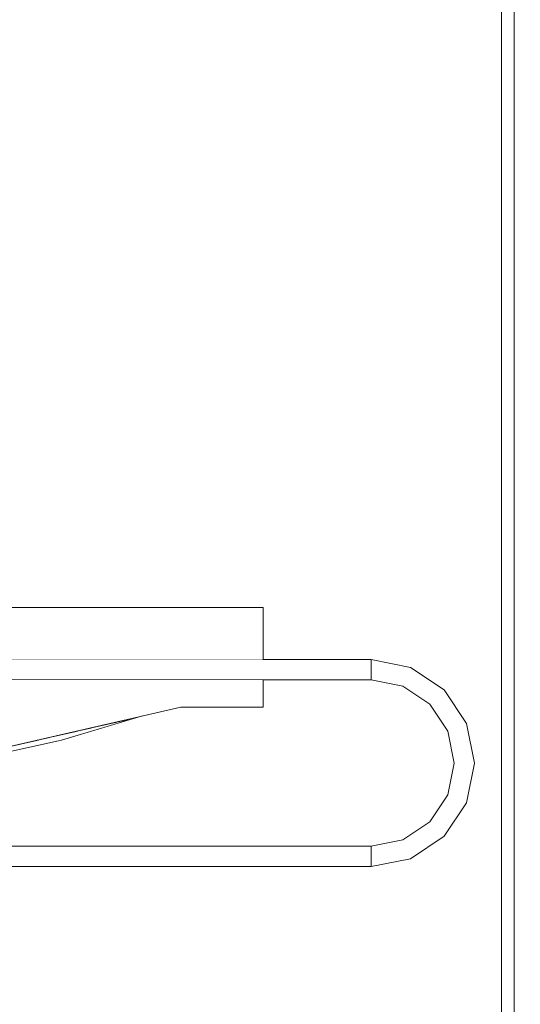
# Model space of a CAD drawing. Header units: millimetres. Extents: x 90539 to 127778, y -34922 to 14506.
# Tile 66 of 256: x 110070 to 110473, y 581 to 1372. Entities that reach past the tile are written whole.
import ezdxf

# ---------------------------------------------------------------- set-up
doc = ezdxf.new("R2010")
doc.units = ezdxf.units.MM
doc.header["$MEASUREMENT"] = 0
doc.linetypes.add('Wipeout_Contour', pattern=[1000, 0, -1000])
for name, color, linetype in [('Nowe_A-Armatura', 7, 'Continuous'), ('Nowe_A-Meble-Kuchnia', 7, 'Continuous'), ('Nowe_A-Wymiary-Wewnętrzne', 7, 'Continuous'), ('Nowe_A-Wymiary-Zewnętrzne', 7, 'Continuous'), ('Nowe_A-Ściany-Działowe', 7, 'Continuous')]:
    doc.layers.add(name, color=color, linetype=linetype)
for name, color, linetype, lineweight in [('Nowe_A-Armatura_Nr_pióra__24', 7, 'Continuous', 15), ('Nowe_A-Meble-Kuchnia_Nr_pióra__2', 8, 'Continuous', 13), ('Nowe_A-Wymiary-Wewnętrzne_Nr_pióra__46', 5, 'Continuous', 15), ('Nowe_A-Wymiary-Zewnętrzne_Nr_pióra__46', 5, 'Continuous', 15)]:
    doc.layers.add(name, color=color, linetype=linetype, lineweight=lineweight)
for name, color, linetype, lineweight, true_color in [('Nowe_A-Armatura_Nr_pióra__5', 7, 'Continuous', 13, 0x40a5ff), ('Nowe_A-Wymiary-Wewnętrzne_Nr_pióra__45', 7, 'Continuous', 15, 0x40a5ff), ('Nowe_A-Wymiary-Wewnętrzne_Nr_pióra__85', 7, 'Continuous', 13, 0x80c2ff), ('Nowe_A-Wymiary-Zewnętrzne_Nr_pióra__45', 7, 'Continuous', 15, 0x40a5ff), ('Nowe_A-Wymiary-Zewnętrzne_Nr_pióra__85', 7, 'Continuous', 13, 0x80c2ff)]:
    doc.layers.add(name, color=color, linetype=linetype, lineweight=lineweight, true_color=true_color)
doc.styles.add('STYL_AUTOMATYCZNY_2', font='arial.ttf')
doc.dimstyles.new('STYL_AUTOMATYCZNY__1', dxfattribs={"dimtxt": 125, "dimasz": 47.5, "dimexe": 0.18, "dimexo": 20, "dimgap": 0, "dimtad": 1, "dimdec": 1, "dimlfac": 0.1, "dimzin": 0, "dimdsep": 46, "dimtxsty": 'STYL_AUTOMATYCZNY_2', "dimblk": 'ARROWHEAD_11', "dimblk1": 'ARROWHEAD_11', "dimblk2": 'ARROWHEAD_11', "dimcen": 0.09, "dimclrd": 256, "dimclre": 256, "dimclrt": 5, "dimadec": 1, "dimazin": 0, "dimtfac": 1, "dimtdec": 4, "dimtmove": 0, "dimatfit": 3, "dimfxl": 0, "dimtolj": 1, "dimtzin": 0, "dimarcsym": 0})

# ---------------------------------------------------------------- blocks, each defined once
blk = doc.blocks.new('ElemPrzekroju_25')
at = {"color": 254, "linetype": 'Wipeout_Contour', "lineweight": 0, "ltscale": 6815411.693442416}
blk.add_wipeout([(109677.6, 2540), (109677.6, 2100), (110477.6, 2100), (110477.6, 519.19), (110503.66, 549.44), (110520.6, 562.24), (110520.6, 2117), (111654.6, 2117), (111654.6, 0), (111973.1, 0), (111973.1, 2.45), (111943.06, 2.45), (111910.44, 86.95), (111909.1, 94.15), (111909.1, 204.5), (111973.1, 204.5), (111973.1, 205.5), (111908.1, 205.5), (111908.1, 228.49), (111870.92, 228.49), (111870.92, 232.26), (111870.92, 232.76), (111870.9, 257.12), (111870.92, 260.3), (111870.92, 477.41), (111870.9, 514.77), (111870.92, 548.64), (111870.92, 566.63), (111870.72, 573.91), (111870.15, 590.35), (111869.58, 605.28), (111868.94, 621.57), (111868.28, 635.36), (111867.53, 651.5), (111866.73, 666.91), (111866.46, 675.53), (111870.87, 676.73), (111870.92, 687.28), (111870.92, 691.98), (111870.92, 692.51), (111908.1, 692.51), (111908.1, 717), (111918.49, 749.19), (111892.43, 753.66), (111890.42, 755.43), (111889.48, 757.69), (111889.61, 759.5), (111889.69, 759.95), (111890.43, 764.33), (111895.67, 795.02), (111896.27, 798.52), (111897.03, 800.85), (111898.43, 802.31), (111900.88, 803.3), (111934.17, 797.72), (111934, 797.19), (111947.82, 839.98), (111973.27, 839.98), (111973.27, 840), (112527.6, 840), (112527.6, 2540)], dxfattribs=at).dxf.layer = 'Nowe_A-Ściany-Działowe'
at = {"color": 254, "linetype": 'Wipeout_Contour', "lineweight": 0, "ltscale": 5504595.085087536}
blk.add_wipeout([(109677.6, 900), (109768.6, 900), (109770.85, 945), (109769.6, 945), (109769.6, 960), (109771.6, 960), (109772.39, 975.96), (109770.06, 975.52), (109769.32, 979.45), (109853.83, 995.55), (109854.58, 991.62), (109814.4, 983.96), (109815.6, 960), (109907.6, 960), (109907.6, 945), (109905.6, 945), (109905.6, 935), (109887.6, 935), (109887.6, 945), (109816.35, 945), (109818.6, 900), (110265.95, 900), (110265.95, 858.18), (110352.6, 858.18), (110384.43, 851.85), (110411.41, 833.82), (110429.44, 806.83), (110435.78, 775), (110429.44, 743.17), (110411.41, 716.18), (110384.43, 698.15), (110352.6, 691.82), (109682.6, 691.82), (109682.6, 650), (109677.6, 650), (109677.6, 0), (110457.6, 0), (110457.6, 111.85), (110445.13, 133.33), (110443.83, 136.11), (110424.55, 187.11), (110412.68, 242.45), (110408.67, 300), (110412.68, 357.55), (110424.55, 412.89), (110443.83, 463.89), (110445.13, 466.67), (110457.6, 488.15), (110457.6, 2080), (109677.6, 2080)], dxfattribs=at).dxf.layer = 'Nowe_A-Ściany-Działowe'
at = {"color": 254, "linetype": 'Wipeout_Contour', "lineweight": 0, "ltscale": 1984307.954229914}
blk.add_wipeout([(109994.79, 772.92), (109713.18, 708.18), (110352.6, 708.18), (110378.17, 713.27), (110399.84, 727.75), (110414.33, 749.43), (110419.42, 775), (110414.33, 800.57), (110399.84, 822.25), (110378.17, 836.73), (110352.6, 841.82), (110265.95, 841.82), (110265.95, 820), (110199.6, 820), (110168.96, 812.96), (110103.85, 793.33), (110041.92, 780), (109998.57, 773.33)], dxfattribs=at).dxf.layer = 'Nowe_A-Ściany-Działowe'
blk = doc.blocks.new('ElemPrzekroju_27')
at = {"color": 254, "linetype": 'Wipeout_Contour', "lineweight": 0, "ltscale": 441486.866602}
blk.add_wipeout([(110384.43, 851.85), (110352.6, 858.18), (110352.6, 857.07), (110384, 850.82)], dxfattribs=at).dxf.layer = 'Nowe_A-Armatura'
at = {"color": 254, "linetype": 'Wipeout_Contour', "lineweight": 0, "ltscale": 441603.34271}
blk.add_wipeout([(110411.41, 833.82), (110384.43, 851.85), (110384, 850.82), (110410.63, 833.03)], dxfattribs=at).dxf.layer = 'Nowe_A-Armatura'
at = {"color": 254, "linetype": 'Wipeout_Contour', "lineweight": 0, "ltscale": 441485.161918}
blk.add_wipeout([(110384, 850.82), (110352.6, 857.07), (110352.6, 853.83), (110382.76, 847.83)], dxfattribs=at).dxf.layer = 'Nowe_A-Armatura'
at = {"color": 254, "linetype": 'Wipeout_Contour', "lineweight": 0, "ltscale": 441692.101847}
blk.add_wipeout([(110429.44, 806.83), (110411.41, 833.82), (110410.63, 833.03), (110428.42, 806.41)], dxfattribs=at).dxf.layer = 'Nowe_A-Armatura'
at = {"color": 254, "linetype": 'Wipeout_Contour', "lineweight": 0, "ltscale": 441598.568576}
blk.add_wipeout([(110410.63, 833.03), (110384, 850.82), (110382.76, 847.83), (110408.33, 830.74)], dxfattribs=at).dxf.layer = 'Nowe_A-Armatura'
at = {"color": 254, "linetype": 'Wipeout_Contour', "lineweight": 0, "ltscale": 441739.649319}
blk.add_wipeout([(110435.78, 775), (110429.44, 806.83), (110428.42, 806.41), (110434.67, 775)], dxfattribs=at).dxf.layer = 'Nowe_A-Armatura'
at = {"color": 254, "linetype": 'Wipeout_Contour', "lineweight": 0, "ltscale": 441482.360155}
blk.add_wipeout([(110382.76, 847.83), (110352.6, 853.83), (110352.6, 850), (110381.3, 844.29)], dxfattribs=at).dxf.layer = 'Nowe_A-Armatura'
at = {"color": 254, "linetype": 'Wipeout_Contour', "lineweight": 0, "ltscale": 441684.987981}
blk.add_wipeout([(110428.42, 806.41), (110410.63, 833.03), (110408.33, 830.74), (110425.42, 805.17)], dxfattribs=at).dxf.layer = 'Nowe_A-Armatura'
at = {"color": 254, "linetype": 'Wipeout_Contour', "lineweight": 0, "ltscale": 441738.761894}
blk.add_wipeout([(110429.44, 743.17), (110435.78, 775), (110434.67, 775), (110428.42, 743.59)], dxfattribs=at).dxf.layer = 'Nowe_A-Armatura'
at = {"color": 254, "linetype": 'Wipeout_Contour', "lineweight": 0, "ltscale": 441590.783143}
blk.add_wipeout([(110408.33, 830.74), (110382.76, 847.83), (110381.3, 844.29), (110405.63, 828.03)], dxfattribs=at).dxf.layer = 'Nowe_A-Armatura'
at = {"color": 254, "linetype": 'Wipeout_Contour', "lineweight": 0, "ltscale": 441731.276519}
blk.add_wipeout([(110434.67, 775), (110428.42, 806.41), (110425.42, 805.17), (110431.42, 775)], dxfattribs=at).dxf.layer = 'Nowe_A-Armatura'
at = {"color": 254, "linetype": 'Wipeout_Contour', "lineweight": 0, "ltscale": 441689.57406}
blk.add_wipeout([(110411.41, 716.18), (110429.44, 743.17), (110428.42, 743.59), (110410.63, 716.97)], dxfattribs=at).dxf.layer = 'Nowe_A-Armatura'
at = {"color": 254, "linetype": 'Wipeout_Contour', "lineweight": 0, "ltscale": 441479.320744}
blk.add_wipeout([(110381.3, 844.29), (110352.6, 850), (110352.6, 846.17), (110379.83, 840.76)], dxfattribs=at).dxf.layer = 'Nowe_A-Armatura'
at = {"color": 254, "linetype": 'Wipeout_Contour', "lineweight": 0, "ltscale": 441673.404979}
blk.add_wipeout([(110425.42, 805.17), (110408.33, 830.74), (110405.63, 828.03), (110421.89, 803.7)], dxfattribs=at).dxf.layer = 'Nowe_A-Armatura'
at = {"color": 254, "linetype": 'Wipeout_Contour', "lineweight": 0, "ltscale": 441730.412831}
blk.add_wipeout([(110428.42, 743.59), (110434.67, 775), (110431.42, 775), (110425.42, 744.83)], dxfattribs=at).dxf.layer = 'Nowe_A-Armatura'
at = {"color": 254, "linetype": 'Wipeout_Contour', "lineweight": 0, "ltscale": 441599.558776}
blk.add_wipeout([(110384.43, 698.15), (110411.41, 716.18), (110410.63, 716.97), (110384, 699.18)], dxfattribs=at).dxf.layer = 'Nowe_A-Armatura'
at = {"color": 254, "linetype": 'Wipeout_Contour', "lineweight": 0, "ltscale": 441582.350013}
blk.add_wipeout([(110405.63, 828.03), (110381.3, 844.29), (110379.83, 840.76), (110402.92, 825.33)], dxfattribs=at).dxf.layer = 'Nowe_A-Armatura'
at = {"color": 254, "linetype": 'Wipeout_Contour', "lineweight": 0, "ltscale": 441717.657027}
blk.add_wipeout([(110431.42, 775), (110425.42, 805.17), (110421.89, 803.7), (110427.6, 775)], dxfattribs=at).dxf.layer = 'Nowe_A-Armatura'
at = {"color": 254, "linetype": 'Wipeout_Contour', "lineweight": 0, "ltscale": 441682.527103}
blk.add_wipeout([(110410.63, 716.97), (110428.42, 743.59), (110425.42, 744.83), (110408.33, 719.26)], dxfattribs=at).dxf.layer = 'Nowe_A-Armatura'
at = {"color": 254, "linetype": 'Wipeout_Contour', "lineweight": 0, "ltscale": 441482.401964}
blk.add_wipeout([(110352.6, 691.82), (110384.43, 698.15), (110384, 699.18), (110352.6, 692.93)], dxfattribs=at).dxf.layer = 'Nowe_A-Armatura'
at = {"color": 254, "linetype": 'Wipeout_Contour', "lineweight": 0, "ltscale": 441476.505406}
blk.add_wipeout([(110379.83, 840.76), (110352.6, 846.17), (110352.6, 842.93), (110378.59, 837.76)], dxfattribs=at).dxf.layer = 'Nowe_A-Armatura'
at = {"color": 254, "linetype": 'Wipeout_Contour', "lineweight": 0, "ltscale": 441660.862202}
blk.add_wipeout([(110421.89, 803.7), (110405.63, 828.03), (110402.92, 825.33), (110418.35, 802.24)], dxfattribs=at).dxf.layer = 'Nowe_A-Armatura'
at = {"color": 254, "linetype": 'Wipeout_Contour', "lineweight": 0, "ltscale": 441716.831423}
blk.add_wipeout([(110425.42, 744.83), (110431.42, 775), (110427.6, 775), (110421.89, 746.3)], dxfattribs=at).dxf.layer = 'Nowe_A-Armatura'
at = {"color": 254, "linetype": 'Wipeout_Contour', "lineweight": 0, "ltscale": 441594.884612}
blk.add_wipeout([(110384, 699.18), (110410.63, 716.97), (110408.33, 719.26), (110382.76, 702.17)], dxfattribs=at).dxf.layer = 'Nowe_A-Armatura'
at = {"color": 254, "linetype": 'Wipeout_Contour', "lineweight": 0, "ltscale": 441574.552251}
blk.add_wipeout([(110402.92, 825.33), (110379.83, 840.76), (110378.59, 837.76), (110400.63, 823.03)], dxfattribs=at).dxf.layer = 'Nowe_A-Armatura'
at = {"color": 254, "linetype": 'Wipeout_Contour', "lineweight": 0, "ltscale": 441702.912294}
blk.add_wipeout([(110427.6, 775), (110421.89, 803.7), (110418.35, 802.24), (110423.77, 775)], dxfattribs=at).dxf.layer = 'Nowe_A-Armatura'
at = {"color": 254, "linetype": 'Wipeout_Contour', "lineweight": 0, "ltscale": 441671.052329}
blk.add_wipeout([(110408.33, 719.26), (110425.42, 744.83), (110421.89, 746.3), (110405.63, 721.97)], dxfattribs=at).dxf.layer = 'Nowe_A-Armatura'
at = {"color": 254, "linetype": 'Wipeout_Contour', "lineweight": 0, "ltscale": 441480.815106}
blk.add_wipeout([(110352.6, 692.93), (110384, 699.18), (110382.76, 702.17), (110352.6, 696.17)], dxfattribs=at).dxf.layer = 'Nowe_A-Armatura'
at = {"color": 254, "linetype": 'Wipeout_Contour', "lineweight": 0, "ltscale": 441474.746397}
blk.add_wipeout([(110378.59, 837.76), (110352.6, 842.93), (110352.6, 841.82), (110378.17, 836.73)], dxfattribs=at).dxf.layer = 'Nowe_A-Armatura'
at = {"color": 254, "linetype": 'Wipeout_Contour', "lineweight": 0, "ltscale": 441649.268626}
blk.add_wipeout([(110418.35, 802.24), (110402.92, 825.33), (110400.63, 823.03), (110415.35, 801)], dxfattribs=at).dxf.layer = 'Nowe_A-Armatura'
at = {"color": 254, "linetype": 'Wipeout_Contour', "lineweight": 0, "ltscale": 441702.127811}
blk.add_wipeout([(110421.89, 746.3), (110427.6, 775), (110423.77, 775), (110418.35, 747.76)], dxfattribs=at).dxf.layer = 'Nowe_A-Armatura'
at = {"color": 254, "linetype": 'Wipeout_Contour', "lineweight": 0, "ltscale": 441587.261141}
blk.add_wipeout([(110382.76, 702.17), (110408.33, 719.26), (110405.63, 721.97), (110381.3, 705.71)], dxfattribs=at).dxf.layer = 'Nowe_A-Armatura'
at = {"layer": 'Nowe_A-Armatura_Nr_pióra__24', "color": 7, "linetype": 'Continuous', "lineweight": 15}
blk.add_line((110352.6, 858.18), (110352.6, 841.82), dxfattribs=at)
at = {"color": 254, "linetype": 'Wipeout_Contour', "lineweight": 0, "ltscale": 441569.727237}
blk.add_wipeout([(110400.63, 823.03), (110378.59, 837.76), (110378.17, 836.73), (110399.84, 822.25)], dxfattribs=at).dxf.layer = 'Nowe_A-Armatura'
at = {"color": 254, "linetype": 'Wipeout_Contour', "lineweight": 0, "ltscale": 441689.286971}
blk.add_wipeout([(110423.77, 775), (110418.35, 802.24), (110415.35, 801), (110420.52, 775)], dxfattribs=at).dxf.layer = 'Nowe_A-Armatura'
at = {"color": 254, "linetype": 'Wipeout_Contour', "lineweight": 0, "ltscale": 441658.626611}
blk.add_wipeout([(110405.63, 721.97), (110421.89, 746.3), (110418.35, 747.76), (110402.92, 724.67)], dxfattribs=at).dxf.layer = 'Nowe_A-Armatura'
at = {"color": 254, "linetype": 'Wipeout_Contour', "lineweight": 0, "ltscale": 441478.204421}
blk.add_wipeout([(110352.6, 696.17), (110382.76, 702.17), (110381.3, 705.71), (110352.6, 700)], dxfattribs=at).dxf.layer = 'Nowe_A-Armatura'
at = {"color": 254, "linetype": 'Wipeout_Contour', "lineweight": 0, "ltscale": 441642.109037}
blk.add_wipeout([(110415.35, 801), (110400.63, 823.03), (110399.84, 822.25), (110414.33, 800.57)], dxfattribs=at).dxf.layer = 'Nowe_A-Armatura'
at = {"color": 254, "linetype": 'Wipeout_Contour', "lineweight": 0, "ltscale": 441688.540374}
blk.add_wipeout([(110418.35, 747.76), (110423.77, 775), (110420.52, 775), (110415.35, 749)], dxfattribs=at).dxf.layer = 'Nowe_A-Armatura'
at = {"color": 254, "linetype": 'Wipeout_Contour', "lineweight": 0, "ltscale": 441579.003242}
blk.add_wipeout([(110381.3, 705.71), (110405.63, 721.97), (110402.92, 724.67), (110379.83, 709.24)], dxfattribs=at).dxf.layer = 'Nowe_A-Armatura'
at = {"color": 254, "linetype": 'Wipeout_Contour', "lineweight": 0, "ltscale": 441680.883687}
blk.add_wipeout([(110420.52, 775), (110415.35, 801), (110414.33, 800.57), (110419.42, 775)], dxfattribs=at).dxf.layer = 'Nowe_A-Armatura'
at = {"color": 254, "linetype": 'Wipeout_Contour', "lineweight": 0, "ltscale": 441647.141092}
blk.add_wipeout([(110402.92, 724.67), (110418.35, 747.76), (110415.35, 749), (110400.63, 726.97)], dxfattribs=at).dxf.layer = 'Nowe_A-Armatura'
at = {"color": 254, "linetype": 'Wipeout_Contour', "lineweight": 0, "ltscale": 441475.371789}
blk.add_wipeout([(110352.6, 700), (110381.3, 705.71), (110379.83, 709.24), (110352.6, 703.83)], dxfattribs=at).dxf.layer = 'Nowe_A-Armatura'
at = {"color": 254, "linetype": 'Wipeout_Contour', "lineweight": 0, "ltscale": 441680.160052}
blk.add_wipeout([(110415.35, 749), (110420.52, 775), (110419.42, 775), (110414.33, 749.43)], dxfattribs=at).dxf.layer = 'Nowe_A-Armatura'
at = {"color": 254, "linetype": 'Wipeout_Contour', "lineweight": 0, "ltscale": 441571.367298}
blk.add_wipeout([(110379.83, 709.24), (110402.92, 724.67), (110400.63, 726.97), (110378.59, 712.24)], dxfattribs=at).dxf.layer = 'Nowe_A-Armatura'
at = {"color": 254, "linetype": 'Wipeout_Contour', "lineweight": 0, "ltscale": 441640.047695}
blk.add_wipeout([(110400.63, 726.97), (110415.35, 749), (110414.33, 749.43), (110399.84, 727.75)], dxfattribs=at).dxf.layer = 'Nowe_A-Armatura'
at = {"color": 254, "linetype": 'Wipeout_Contour', "lineweight": 0, "ltscale": 441472.747448}
blk.add_wipeout([(110352.6, 703.83), (110379.83, 709.24), (110378.59, 712.24), (110352.6, 707.07)], dxfattribs=at).dxf.layer = 'Nowe_A-Armatura'
at = {"color": 254, "linetype": 'Wipeout_Contour', "lineweight": 0, "ltscale": 441566.641613}
blk.add_wipeout([(110378.59, 712.24), (110400.63, 726.97), (110399.84, 727.75), (110378.17, 713.27)], dxfattribs=at).dxf.layer = 'Nowe_A-Armatura'
at = {"color": 254, "linetype": 'Wipeout_Contour', "lineweight": 0, "ltscale": 441471.105835}
blk.add_wipeout([(110352.6, 707.07), (110378.59, 712.24), (110378.17, 713.27), (110352.6, 708.18)], dxfattribs=at).dxf.layer = 'Nowe_A-Armatura'
at = {"layer": 'Nowe_A-Armatura_Nr_pióra__24', "color": 7, "linetype": 'Continuous', "lineweight": 15}
blk.add_line((110352.6, 708.18), (110352.6, 691.82), dxfattribs=at)
at = {"layer": 'Nowe_A-Armatura_Nr_pióra__24', "color": 7, "linetype": 'Continuous', "lineweight": 15, "flags": 128}
for points in [[(109722.6, 858.18), (110352.6, 858.18), (110384.43, 851.85), (110411.41, 833.82), (110429.44, 806.83), (110435.78, 775), (110429.44, 743.17), (110411.41, 716.18), (110384.43, 698.15), (110352.6, 691.82), (109682.6, 691.82)], [(109722.6, 841.82), (110352.6, 841.82), (110378.17, 836.73), (110399.84, 822.25), (110414.33, 800.57), (110419.42, 775), (110414.33, 749.43), (110399.84, 727.75), (110378.17, 713.27), (110352.6, 708.18), (109682.6, 708.18)]]:
    blk.add_lwpolyline(points, dxfattribs=at)
blk = doc.blocks.new('ElemPrzekroju_165')
at = {"color": 254, "linetype": 'Wipeout_Contour', "lineweight": 0, "ltscale": 441889.545953}
blk.add_wipeout([(110457.6, 0), (110467.6, 0), (110467.6, 2080), (110457.6, 2080)], dxfattribs=at).dxf.layer = 'Nowe_A-Armatura'
at = {"layer": 'Nowe_A-Armatura_Nr_pióra__24', "color": 7, "linetype": 'Continuous', "lineweight": 15}
blk.add_line((110467.6, 2080), (110467.6, 0), dxfattribs=at)
at = {"layer": 'Nowe_A-Armatura_Nr_pióra__5', "color": 161, "linetype": 'Continuous', "lineweight": 13, "true_color": 0x40a5ff}
blk.add_line((110457.6, 2080), (110457.6, 0), dxfattribs=at)
blk = doc.blocks.new('ElemPrzekroju_366')
at = {"color": 254, "linetype": 'Wipeout_Contour', "lineweight": 0, "ltscale": 441061.974982}
blk.add_wipeout([(110265.95, 900), (110258.03, 900), (110258.03, 858.18), (110265.95, 858.18)], dxfattribs=at).dxf.layer = 'Nowe_A-Meble-Kuchnia'
at = {"color": 254, "linetype": 'Wipeout_Contour', "lineweight": 0, "ltscale": 441060.474841}
blk.add_wipeout([(110258.03, 841.82), (110258.03, 820), (110265.95, 820), (110265.95, 841.82)], dxfattribs=at).dxf.layer = 'Nowe_A-Meble-Kuchnia'
at = {"layer": 'Nowe_A-Meble-Kuchnia_Nr_pióra__2', "color": 8, "linetype": 'Continuous', "lineweight": 13}
for p, q in [((110265.95, 858.18), (110265.95, 900)), ((110265.95, 820), (110265.95, 841.82))]:
    blk.add_line(p, q, dxfattribs=at)
at = {"color": 254, "linetype": 'Wipeout_Contour', "lineweight": 0, "ltscale": 441016.098007}
blk.add_wipeout([(110243.01, 900), (110243.01, 858.18), (110258.03, 858.18), (110258.03, 900)], dxfattribs=at).dxf.layer = 'Nowe_A-Meble-Kuchnia'
at = {"color": 254, "linetype": 'Wipeout_Contour', "lineweight": 0, "ltscale": 441014.597711}
blk.add_wipeout([(110243.01, 820), (110258.03, 820), (110258.03, 841.82), (110243.01, 841.82)], dxfattribs=at).dxf.layer = 'Nowe_A-Meble-Kuchnia'
at = {"layer": 'Nowe_A-Meble-Kuchnia_Nr_pióra__2', "color": 8, "linetype": 'Continuous', "lineweight": 13}
for p, q in [((110265.95, 900), (110258.03, 900)), ((110265.95, 820), (110258.03, 820))]:
    blk.add_line(p, q, dxfattribs=at)
at = {"color": 254, "linetype": 'Wipeout_Contour', "lineweight": 0, "ltscale": 440945.455178}
blk.add_wipeout([(110222.71, 900), (110222.71, 858.18), (110243.01, 858.18), (110243.01, 900)], dxfattribs=at).dxf.layer = 'Nowe_A-Meble-Kuchnia'
at = {"color": 254, "linetype": 'Wipeout_Contour', "lineweight": 0, "ltscale": 440943.954642}
blk.add_wipeout([(110222.71, 820), (110243.01, 820), (110243.01, 841.82), (110222.71, 841.82)], dxfattribs=at).dxf.layer = 'Nowe_A-Meble-Kuchnia'
at = {"layer": 'Nowe_A-Meble-Kuchnia_Nr_pióra__2', "color": 8, "linetype": 'Continuous', "lineweight": 13}
for p, q in [((110258.03, 900), (110243.01, 900)), ((110258.03, 820), (110243.01, 820))]:
    blk.add_line(p, q, dxfattribs=at)
at = {"color": 254, "linetype": 'Wipeout_Contour', "lineweight": 0, "ltscale": 440858.636061}
blk.add_wipeout([(110222.71, 900), (110199.6, 900), (110199.6, 858.18), (110222.71, 858.18)], dxfattribs=at).dxf.layer = 'Nowe_A-Meble-Kuchnia'
at = {"color": 254, "linetype": 'Wipeout_Contour', "lineweight": 0, "ltscale": 440857.135228}
blk.add_wipeout([(110199.6, 841.82), (110199.6, 820), (110222.71, 820), (110222.71, 841.82)], dxfattribs=at).dxf.layer = 'Nowe_A-Meble-Kuchnia'
at = {"layer": 'Nowe_A-Meble-Kuchnia_Nr_pióra__2', "color": 8, "linetype": 'Continuous', "lineweight": 13}
for p, q in [((110243.01, 900), (110222.71, 900)), ((110243.01, 820), (110222.71, 820))]:
    blk.add_line(p, q, dxfattribs=at)
at = {"color": 254, "linetype": 'Wipeout_Contour', "lineweight": 0, "ltscale": 988499.554669}
blk.add_wipeout([(109682.6, 880), (109722.6, 880), (109734.08, 877.72), (109743.81, 871.21), (109750.31, 861.48), (109750.97, 858.18), (110199.6, 858.18), (110199.6, 900), (109682.6, 900)], dxfattribs=at).dxf.layer = 'Nowe_A-Meble-Kuchnia'
at = {"color": 254, "linetype": 'Wipeout_Contour', "lineweight": 0, "ltscale": 769124.238733}
blk.add_wipeout([(109734.08, 822.28), (109722.6, 820), (110199.6, 820), (110199.6, 841.82), (109750.97, 841.82), (109750.31, 838.52), (109743.81, 828.79)], dxfattribs=at).dxf.layer = 'Nowe_A-Meble-Kuchnia'
at = {"layer": 'Nowe_A-Meble-Kuchnia_Nr_pióra__2', "color": 8, "linetype": 'Continuous', "lineweight": 13}
for p, q in [((110199.6, 900), (109682.6, 900)), ((110222.71, 900), (110199.6, 900))]:
    blk.add_line(p, q, dxfattribs=at)
at = {"color": 254, "linetype": 'Wipeout_Contour', "lineweight": 0, "ltscale": 439289.597055}
blk.add_wipeout([(109682.6, 820), (109682.6, 708.18), (109713.18, 708.18), (110199.6, 820)], dxfattribs=at).dxf.layer = 'Nowe_A-Meble-Kuchnia'
at = {"layer": 'Nowe_A-Meble-Kuchnia_Nr_pióra__2', "color": 8, "linetype": 'Continuous', "lineweight": 13}
blk.add_line((110222.71, 820), (110199.6, 820), dxfattribs=at)
at = {"color": 254, "linetype": 'Wipeout_Contour', "lineweight": 0, "ltscale": 330278.685709}
blk.add_wipeout([(110083.6, 793.33), (110089.22, 793.33), (110097.19, 796.46)], dxfattribs=at).dxf.layer = 'Nowe_A-Meble-Kuchnia'
at = {"color": 254, "linetype": 'Wipeout_Contour', "lineweight": 0, "ltscale": 330297.837815}
blk.add_wipeout([(110097.19, 796.46), (110089.22, 793.33), (110102.88, 797.77)], dxfattribs=at).dxf.layer = 'Nowe_A-Meble-Kuchnia'
at = {"color": 254, "linetype": 'Wipeout_Contour', "lineweight": 0, "ltscale": 440422.138369}
blk.add_wipeout([(110089.22, 793.33), (110097.07, 793.33), (110121.12, 801.96), (110102.88, 797.77)], dxfattribs=at).dxf.layer = 'Nowe_A-Meble-Kuchnia'
at = {"color": 254, "linetype": 'Wipeout_Contour', "lineweight": 0, "ltscale": 330361.737337}
blk.add_wipeout([(110121.12, 801.96), (110097.07, 793.33), (110134.96, 805.14)], dxfattribs=at).dxf.layer = 'Nowe_A-Meble-Kuchnia'
at = {"color": 254, "linetype": 'Wipeout_Contour', "lineweight": 0, "ltscale": 440275.046469}
blk.add_wipeout([(110031.68, 780), (110089.22, 793.33), (110083.6, 793.33), (110059.64, 787.83)], dxfattribs=at).dxf.layer = 'Nowe_A-Meble-Kuchnia'
at = {"color": 254, "linetype": 'Wipeout_Contour', "lineweight": 0, "ltscale": 440489.995286}
blk.add_wipeout([(110097.07, 793.33), (110102.12, 793.33), (110144.15, 807.25), (110134.96, 805.14)], dxfattribs=at).dxf.layer = 'Nowe_A-Meble-Kuchnia'
at = {"color": 254, "linetype": 'Wipeout_Contour', "lineweight": 0, "ltscale": 330166.85791}
blk.add_wipeout([(110031.68, 780), (110037.18, 780), (110089.22, 793.33)], dxfattribs=at).dxf.layer = 'Nowe_A-Meble-Kuchnia'
at = {"color": 254, "linetype": 'Wipeout_Contour', "lineweight": 0, "ltscale": 330414.410346}
blk.add_wipeout([(110144.15, 807.25), (110102.12, 793.33), (110159.58, 810.8)], dxfattribs=at).dxf.layer = 'Nowe_A-Meble-Kuchnia'
at = {"color": 254, "linetype": 'Wipeout_Contour', "lineweight": 0, "ltscale": 330231.579869}
blk.add_wipeout([(110089.22, 793.33), (110037.18, 780), (110097.07, 793.33)], dxfattribs=at).dxf.layer = 'Nowe_A-Meble-Kuchnia'
at = {"color": 254, "linetype": 'Wipeout_Contour', "lineweight": 0, "ltscale": 440539.138981}
blk.add_wipeout([(110102.12, 793.33), (110103.85, 793.33), (110161.9, 811.33), (110159.58, 810.8)], dxfattribs=at).dxf.layer = 'Nowe_A-Meble-Kuchnia'
at = {"color": 254, "linetype": 'Wipeout_Contour', "lineweight": 0, "ltscale": 330183.779975}
blk.add_wipeout([(110037.18, 780), (110040.71, 780), (110097.07, 793.33)], dxfattribs=at).dxf.layer = 'Nowe_A-Meble-Kuchnia'
at = {"color": 254, "linetype": 'Wipeout_Contour', "lineweight": 0, "ltscale": 330443.162264}
blk.add_wipeout([(110161.9, 811.33), (110103.85, 793.33), (110168.96, 812.96)], dxfattribs=at).dxf.layer = 'Nowe_A-Meble-Kuchnia'
at = {"color": 254, "linetype": 'Wipeout_Contour', "lineweight": 0, "ltscale": 330247.960954}
blk.add_wipeout([(110097.07, 793.33), (110040.71, 780), (110102.12, 793.33)], dxfattribs=at).dxf.layer = 'Nowe_A-Meble-Kuchnia'
at = {"color": 254, "linetype": 'Wipeout_Contour', "lineweight": 0, "ltscale": 330193.610004}
blk.add_wipeout([(110040.71, 780), (110041.92, 780), (110102.12, 793.33)], dxfattribs=at).dxf.layer = 'Nowe_A-Meble-Kuchnia'
at = {"color": 254, "linetype": 'Wipeout_Contour', "lineweight": 0, "ltscale": 330255.905118}
blk.add_wipeout([(110102.12, 793.33), (110041.92, 780), (110103.85, 793.33)], dxfattribs=at).dxf.layer = 'Nowe_A-Meble-Kuchnia'
at = {"layer": 'Nowe_A-Meble-Kuchnia_Nr_pióra__2', "color": 8, "linetype": 'Continuous', "lineweight": 13}
for p, q in [((109713.18, 708.18), (110199.6, 820)), ((110168.96, 812.96), (110103.85, 793.33)), ((110103.85, 793.33), (110041.92, 780))]:
    blk.add_line(p, q, dxfattribs=at)
blk = doc.blocks.new('*D714')
at = {"layer": 'Nowe_A-Wymiary-Wewnętrzne_Nr_pióra__45', "linetype": 'Continuous', "lineweight": 15, "true_color": 0x40a5ff}
for points in [[(116511.16, 900), (116512.12, 895.22), (116514.83, 891.16), (116518.88, 888.45), (116523.66, 887.5), (116528.45, 888.45), (116532.5, 891.16), (116535.21, 895.22), (116536.16, 900), (116535.21, 904.78), (116532.5, 908.84), (116528.45, 911.55), (116523.66, 912.5), (116518.88, 911.55), (116514.83, 908.84), (116512.12, 904.78)], [(116511.16, 0), (116512.12, -4.78), (116514.83, -8.84), (116518.88, -11.55), (116523.66, -12.5), (116528.45, -11.55), (116532.5, -8.84), (116535.21, -4.78), (116536.16, 0), (116535.21, 4.78), (116532.5, 8.84), (116528.45, 11.55), (116523.66, 12.5), (116518.88, 11.55), (116514.83, 8.84), (116512.12, 4.78)]]:
    blk.add_hatch(color=161, dxfattribs=at).paths.add_polyline_path(points)
at = {"layer": 'Nowe_A-Wymiary-Wewnętrzne_Nr_pióra__45', "color": 161, "linetype": 'Continuous', "lineweight": 15, "true_color": 0x40a5ff}
for centre in [(116523.66, 900), (116523.66, 0)]:
    blk.add_circle(centre, 12.5, dxfattribs=at)
at = {"layer": 'Nowe_A-Wymiary-Wewnętrzne_Nr_pióra__85', "color": 151, "linetype": 'Continuous', "lineweight": 13, "true_color": 0x80c2ff}
for p, q in [((116511.16, 900), (116476.79, 900)), ((116570.54, 900), (116536.16, 900)), ((116523.66, 12.5), (116523.66, 887.5)), ((116511.16, 0), (116476.79, 0)), ((116570.54, 0), (116536.16, 0)), ((116523.66, -25), (116523.66, -12.5))]:
    blk.add_line(p, q, dxfattribs=at)
at = {"layer": 'Nowe_A-Wymiary-Wewnętrzne_Nr_pióra__46', "color": 5, "lineweight": 15, "insert": (116498.66, 283.17), "char_height": 125, "attachment_point": 7, "rotation": 90, "style": 'STYL_AUTOMATYCZNY_2'}
blk.add_mtext('\\A1;{\\pql;\\fArial|b0|i0|c238|p0;\\W1.000000;90,0}', dxfattribs=at)
blk = doc.blocks.new('ARROWHEAD_11')
at = {"color": 0, "linetype": 'Continuous', "lineweight": 0}
blk.add_line((0, 0), (-1, 0), dxfattribs=at)
at = {"color": 0, "linetype": 'Continuous', "lineweight": 0, "const_width": 0.25, "flags": 128}
blk.add_lwpolyline([(-0.125, 0, 1), (0.125, 0, 1)], format="xyb", close=True, dxfattribs=at)
blk = doc.blocks.new('*D748')
at = {"layer": 'Nowe_A-Wymiary-Zewnętrzne_Nr_pióra__45', "linetype": 'Continuous', "lineweight": 15, "true_color": 0x40a5ff}
for points in [[(119375.13, 12845), (119376.08, 12840.22), (119378.79, 12836.16), (119382.84, 12833.45), (119387.63, 12832.5), (119392.41, 12833.45), (119396.47, 12836.16), (119399.18, 12840.22), (119400.13, 12845), (119399.18, 12849.78), (119396.47, 12853.84), (119392.41, 12856.55), (119387.63, 12857.5), (119382.84, 12856.55), (119378.79, 12853.84), (119376.08, 12849.78)], [(119375.13, -450), (119376.08, -454.78), (119378.79, -458.84), (119382.84, -461.55), (119387.63, -462.5), (119392.41, -461.55), (119396.47, -458.84), (119399.18, -454.78), (119400.13, -450), (119399.18, -445.22), (119396.47, -441.16), (119392.41, -438.45), (119387.63, -437.5), (119382.84, -438.45), (119378.79, -441.16), (119376.08, -445.22)]]:
    blk.add_hatch(color=161, dxfattribs=at).paths.add_polyline_path(points)
at = {"layer": 'Nowe_A-Wymiary-Zewnętrzne_Nr_pióra__45', "color": 161, "linetype": 'Continuous', "lineweight": 15, "true_color": 0x40a5ff}
for centre in [(119387.63, 12845), (119387.63, -450)]:
    blk.add_circle(centre, 12.5, dxfattribs=at)
at = {"layer": 'Nowe_A-Wymiary-Zewnętrzne_Nr_pióra__85', "color": 151, "linetype": 'Continuous', "lineweight": 13, "true_color": 0x80c2ff}
for p, q in [((119387.63, 12857.5), (119387.63, 12870)), ((119375.13, 12845), (119340.75, 12845)), ((119434.5, 12845), (119400.13, 12845)), ((119387.63, -437.5), (119387.63, 12832.5)), ((119375.13, -450), (119340.75, -450)), ((119434.5, -450), (119400.13, -450)), ((119387.63, -475), (119387.63, -462.5))]:
    blk.add_line(p, q, dxfattribs=at)
at = {"layer": 'Nowe_A-Wymiary-Zewnętrzne_Nr_pióra__46', "color": 5, "lineweight": 15, "insert": (119362.63, 5911.52), "char_height": 125, "attachment_point": 7, "rotation": 90, "style": 'STYL_AUTOMATYCZNY_2'}
blk.add_mtext('\\A1;{\\pql;\\fArial|b0|i0|c238|p0;\\W1.000000;1\xa0329,5}', dxfattribs=at)

msp = doc.modelspace()

# ---------------------------------------------------------------- block references
at = {"layer": 'Nowe_A-Ściany-Działowe', "lineweight": 0}
msp.add_blockref('ElemPrzekroju_25', (0, 0), dxfattribs=at)

# ---------------------------------------------------------------- next in the draw order: block references
at = {"layer": 'Nowe_A-Armatura', "lineweight": 0}
msp.add_blockref('ElemPrzekroju_27', (0, 0), dxfattribs=at)

# ---------------------------------------------------------------- next in the draw order: block references
msp.add_blockref('ElemPrzekroju_165', (0, 0), dxfattribs=at)

# ---------------------------------------------------------------- next in the draw order: block references
at = {"layer": 'Nowe_A-Meble-Kuchnia', "lineweight": 0}
msp.add_blockref('ElemPrzekroju_366', (0, 0), dxfattribs=at)

# ---------------------------------------------------------------- next in the draw order: dimensions: what is measured, and where the dimension line sits
at = {"layer": 'Nowe_A-Wymiary-Wewnętrzne', "color": 151, "linetype": 'Continuous', "lineweight": 13, "true_color": 0x80c2ff}
dim = msp.add_linear_dim(base=(116523.66, 900), p1=(99177.6, 0), p2=(116907.6, 900), angle=90, dimstyle='STYL_AUTOMATYCZNY__1', dxfattribs=at)
dim.commit()
dim.dimension.update_dxf_attribs({"geometry": '*D714', "text_midpoint": (116436.16, 445), "dimtype": 160, "text_rotation": 90})
at = {"layer": 'Nowe_A-Wymiary-Zewnętrzne', "color": 151, "linetype": 'Continuous', "lineweight": 13, "true_color": 0x80c2ff}
dim = msp.add_linear_dim(base=(119387.63, 12845), p1=(95120.09, -450), p2=(98654.74, 12845), angle=90, dimstyle='STYL_AUTOMATYCZNY__1', dxfattribs=at)
dim.commit()
dim.dimension.update_dxf_attribs({"geometry": '*D748', "text_midpoint": (119300.13, 6192.64), "dimtype": 160, "text_rotation": 90})

doc.saveas('drawing.dxf')
